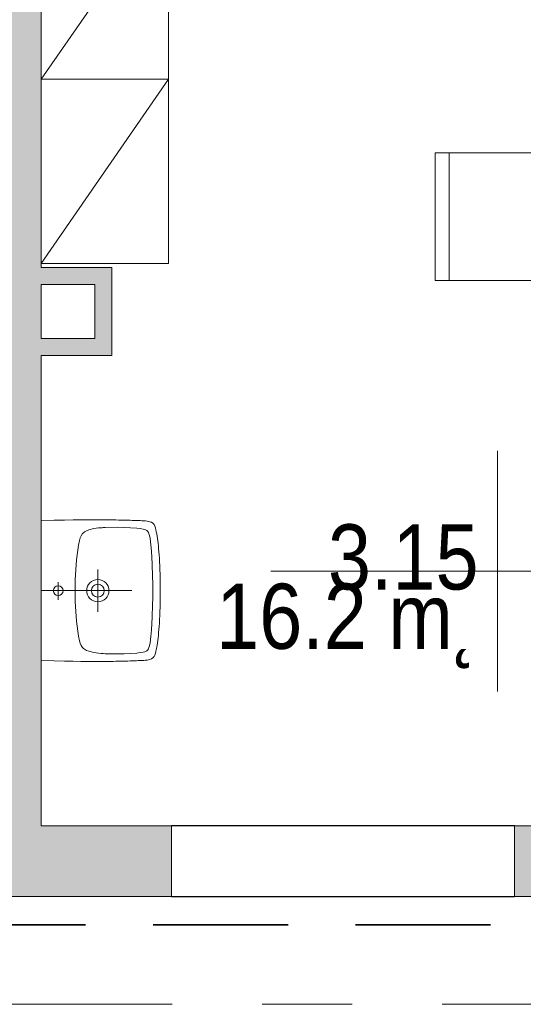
# Model space of a CAD drawing. Header units: centimetres. Extents: x -1737 to 22393, y -8842 to 3838.
# Tile 108 of 167: x -930 to -752, y 3053 to 3401. Entities that reach past the tile are written whole.
import ezdxf

# ---------------------------------------------------------------- set-up
doc = ezdxf.new("R2010")
doc.units = ezdxf.units.CM
doc.linetypes.add('Hidden', pattern=[71.4375, 47.625, -23.8125])
doc.linetypes.add('Oś', pattern=[222.25, 127, -31.75, 31.75, -31.75])
for name, color, linetype, lineweight in [('A-AREA-IDEN', 2, 'Continuous', 13), ('A-DETL', 90, 'Continuous', 9), ('A-WALL', 113, 'Continuous', 13), ('A-WALL-PATT', 111, 'Continuous', 13), ('I-FURN', 30, 'Continuous', 9), ('P-SANR-FIXT', 6, 'Continuous', 9), ('Q-SPCQ', 91, 'Continuous', 9), ('S-GRID', 1, 'Continuous', 13)]:
    doc.layers.add(name, color=color, linetype=linetype, lineweight=lineweight)
doc.styles.add('Arial_7', font='arial.ttf', dxfattribs={"width": 0.85, "height": 23})

# ---------------------------------------------------------------- blocks, each defined once
blk = doc.blocks.new('krzesło - krzesło-823058-3_piętro I __3_90 m_ - stan projektowany')
at = {"layer": 'I-FURN'}
for p, q in [((-22.5, 22.5), (-22.5, -15.5)), ((22.5, 22.5), (-22.5, 22.5)), ((22.5, -15.5), (22.5, 22.5)), ((22.5, 17.5), (-22.5, 17.5)), ((-15.5, -22.5), (15.5, -22.5))]:
    blk.add_line(p, q, dxfattribs=at)
for centre, start, end in [((-15.5, -15.5), 180, 270), ((15.5, -15.5), 270, 0)]:
    blk.add_arc(centre, 7, start, end, dxfattribs=at)
blk = doc.blocks.new('Szafa1 - 45 cm-2258331-3_piętro I __3_90 m_ - stan projektowany')
at = {"layer": 'Q-SPCQ'}
for p, q in [((-20, 57.5), (45, 12.5)), ((-20, 12.5), (-20, 57.5)), ((-20, 57.5), (45, 57.5)), ((45, 57.5), (45, 12.5))]:
    blk.add_line(p, q, dxfattribs=at)
blk = doc.blocks.new('Umywalka koło Nova Pro - Pro 50-1894773-3_piętro I __3_90 m_ - stan projektowany')
at = {"layer": 'P-SANR-FIXT'}
for p, q in [((-11.26, 51.97), (-10.8, 52.34)), ((-10.8, 52.34), (-11.26, 51.97)), ((-10.8, 52.34), (-10.24, 52.61)), ((-10.24, 52.61), (-10.8, 52.34)), ((-10.24, 52.61), (-9.61, 52.82)), ((-9.61, 52.82), (-10.24, 52.61)), ((-9.61, 52.82), (-8.94, 53.01)), ((-8.94, 53.01), (-9.61, 52.82)), ((-8.94, 53.01), (-8.25, 53.14)), ((-8.25, 53.14), (-8.94, 53.01)), ((-8.25, 53.14), (-7.5, 53.3)), ((-7.5, 53.3), (-8.25, 53.14)), ((-7.5, 53.3), (-6.73, 53.41)), ((-6.73, 53.41), (-7.5, 53.3)), ((-6.73, 53.41), (-5.93, 53.54)), ((-5.93, 53.54), (-6.73, 53.41)), ((-5.93, 53.54), (-5.1, 53.65)), ((-5.1, 53.65), (-5.93, 53.54)), ((-5.1, 53.65), (-4.2, 53.75)), ((-4.2, 53.75), (-5.1, 53.65)), ((-4.2, 53.75), (-3.27, 53.86)), ((-3.27, 53.86), (-4.2, 53.75)), ((-3.27, 53.86), (-2.28, 53.94)), ((-2.28, 53.94), (-3.27, 53.86)), ((-2.28, 53.94), (-1.24, 54.02)), ((-1.24, 54.02), (-2.28, 53.94)), ((-1.24, 54.02), (-0.15, 54.13)), ((-0.15, 54.13), (-1.24, 54.02)), ((-0.15, 54.13), (1.05, 54.21)), ((1.05, 54.21), (-0.15, 54.13)), ((1.05, 54.21), (2.3, 54.26)), ((2.3, 54.26), (1.05, 54.21)), ((2.3, 54.26), (3.66, 54.34)), ((3.66, 54.34), (2.3, 54.26)), ((3.66, 54.34), (5.12, 54.39)), ((5.12, 54.39), (3.66, 54.34)), ((5.12, 54.39), (6.72, 54.45)), ((6.72, 54.45), (5.12, 54.39)), ((6.72, 54.45), (8.45, 54.47)), ((8.45, 54.47), (6.72, 54.45)), ((8.45, 54.47), (10.4, 54.5)), ((10.4, 54.5), (8.45, 54.47)), ((10.4, 54.5), (14.63, 54.5)), ((14.63, 54.5), (10.4, 54.5)), ((14.63, 54.5), (16.55, 54.47)), ((16.55, 54.47), (14.63, 54.5)), ((16.55, 54.47), (18.31, 54.45)), ((18.31, 54.45), (16.55, 54.47)), ((18.31, 54.45), (19.88, 54.39)), ((19.88, 54.39), (18.31, 54.45)), ((19.88, 54.39), (21.34, 54.34)), ((21.34, 54.34), (19.88, 54.39)), ((21.34, 54.34), (22.7, 54.26)), ((22.7, 54.26), (21.34, 54.34)), ((22.7, 54.26), (23.98, 54.21)), ((23.98, 54.21), (22.7, 54.26)), ((23.98, 54.21), (25.15, 54.13)), ((25.15, 54.13), (23.98, 54.21)), ((25.15, 54.13), (26.24, 54.02)), ((26.24, 54.02), (25.15, 54.13)), ((26.24, 54.02), (27.31, 53.94)), ((27.31, 53.94), (26.24, 54.02)), ((27.31, 53.94), (28.29, 53.86)), ((28.29, 53.86), (27.31, 53.94)), ((28.29, 53.86), (29.23, 53.75)), ((29.23, 53.75), (28.29, 53.86)), ((29.23, 53.75), (30.1, 53.65)), ((30.1, 53.65), (29.23, 53.75)), ((30.1, 53.65), (30.93, 53.54)), ((30.93, 53.54), (30.1, 53.65)), ((30.93, 53.54), (31.76, 53.41)), ((31.76, 53.41), (30.93, 53.54)), ((31.76, 53.41), (32.5, 53.3)), ((32.5, 53.3), (31.76, 53.41)), ((32.5, 53.3), (33.25, 53.14)), ((33.25, 53.14), (32.5, 53.3)), ((33.25, 53.14), (33.97, 53.01)), ((33.97, 53.01), (33.25, 53.14)), ((33.97, 53.01), (34.63, 52.82)), ((34.63, 52.82), (33.97, 53.01)), ((34.63, 52.82), (35.24, 52.61)), ((35.24, 52.61), (34.63, 52.82)), ((35.24, 52.61), (35.8, 52.34)), ((35.8, 52.34), (35.24, 52.61)), ((35.8, 52.34), (36.28, 51.97)), ((36.28, 51.97), (35.8, 52.34)), ((-12.16, 48.08), (-12.14, 48.72)), ((-12.14, 48.72), (-12.08, 49.31)), ((-12.08, 49.31), (-12, 49.87)), ((-12, 49.87), (-11.92, 50.37)), ((-11.92, 50.37), (-11.82, 50.88)), ((-11.82, 50.88), (-11.71, 51.17)), ((-11.6, 51.46), (-11.79, 50.88)), ((-11.71, 51.17), (-11.6, 51.46)), ((-11.6, 51.46), (-11.26, 51.97)), ((-11.26, 51.97), (-11.6, 51.46)), ((-9.21, 48.53), (-9.05, 49.09)), ((-9.05, 49.09), (-8.86, 49.6)), ((-8.86, 49.6), (-8.7, 49.84)), ((-8.7, 49.84), (-8.51, 50.05)), ((-8.51, 50.05), (-8.03, 50.35)), ((-8.03, 50.35), (-7.53, 50.56)), ((-7.53, 50.56), (-6.97, 50.72)), ((-6.97, 50.72), (-5.88, 50.93)), ((-5.88, 50.93), (-3.64, 51.25)), ((-3.64, 51.25), (-1.4, 51.44)), ((-1.4, 51.44), (3.1, 51.68)), ((3.1, 51.68), (7.6, 51.81)), ((7.6, 51.81), (9.86, 51.89)), ((9.86, 51.89), (11.04, 51.92)), ((11.04, 51.92), (11.7, 51.92)), ((11.7, 51.92), (12.5, 51.94)), ((12.5, 51.94), (13.3, 51.92)), ((13.3, 51.92), (13.99, 51.92)), ((13.99, 51.92), (15.14, 51.89)), ((15.14, 51.89), (17.4, 51.81)), ((17.4, 51.81), (21.9, 51.68)), ((21.9, 51.68), (26.4, 51.44)), ((26.4, 51.44), (28.64, 51.25)), ((28.64, 51.25), (30.88, 50.93)), ((30.88, 50.93), (31.97, 50.72)), ((31.97, 50.72), (32.53, 50.56)), ((32.53, 50.56), (33.06, 50.35)), ((33.06, 50.35), (33.54, 50.05)), ((33.54, 50.05), (33.73, 49.84)), ((33.73, 49.84), (33.86, 49.6)), ((33.86, 49.6), (34.07, 49.09)), ((34.07, 49.09), (34.21, 48.53)), ((36.28, 51.97), (36.6, 51.46)), ((36.6, 51.46), (36.28, 51.97)), ((36.6, 51.46), (36.82, 50.88)), ((36.82, 50.88), (36.92, 50.37)), ((36.92, 50.37), (37.03, 49.87)), ((37.03, 49.87), (37.08, 49.31)), ((37.08, 49.31), (37.14, 48.72)), ((37.14, 48.72), (37.16, 48.08)), ((-12.3, 44.67), (-12.27, 45.39)), ((-12.27, 45.39), (-12.24, 46.11)), ((-12.24, 46.11), (-12.22, 46.78)), ((-12.22, 46.78), (-12.19, 47.44)), ((-12.19, 47.44), (-12.16, 48.08)), ((-9.71, 44.06), (-9.53, 46.32)), ((-9.53, 46.32), (-9.39, 47.44)), ((-9.39, 47.44), (-9.21, 48.53)), ((34.21, 48.53), (34.39, 47.44)), ((34.39, 47.44), (34.53, 46.32)), ((34.53, 46.32), (34.71, 44.06)), ((37.16, 48.08), (37.19, 47.44)), ((37.19, 47.44), (37.22, 46.78)), ((37.22, 46.78), (37.24, 46.11)), ((37.24, 46.11), (37.27, 45.39)), ((37.27, 45.39), (37.3, 44.67)), ((-12.38, 41.56), (-12.35, 42.38)), ((-12.35, 43.15), (-12.32, 43.93)), ((-12.35, 42.38), (-12.35, 43.15)), ((-12.32, 43.93), (-12.3, 44.67)), ((-9.84, 39.56), (-9.79, 41.82)), ((-9.79, 41.82), (-9.71, 44.06)), ((12.5, 12.5), (12.5, 44.5)), ((34.71, 44.06), (34.82, 41.82)), ((34.82, 41.82), (34.84, 39.56)), ((37.3, 44.67), (37.32, 43.93)), ((37.32, 43.93), (37.35, 43.15)), ((37.35, 43.15), (37.35, 42.38)), ((37.35, 42.38), (37.38, 41.56)), ((-12.43, 38.89), (-12.4, 39.8)), ((-12.43, 37.96), (-12.43, 38.89)), ((-12.4, 40.38), (-12.38, 41.56)), ((-12.4, 39.8), (-12.4, 40.38)), ((-9.76, 35.06), (-9.84, 39.56)), ((34.84, 39.56), (34.76, 35.06)), ((37.38, 41.56), (37.4, 40.38)), ((37.4, 40.38), (37.43, 39.8)), ((37.43, 39.8), (37.43, 38.89)), ((37.43, 38.89), (37.46, 37.96)), ((-12.48, 34.31), (-12.46, 35.99)), ((-12.46, 37), (-12.43, 37.96)), ((-12.46, 35.99), (-12.46, 37)), ((-9.74, 34.37), (-9.76, 35.06)), ((34.76, 35.06), (34.74, 34.37)), ((37.46, 37.96), (37.46, 37)), ((37.46, 37), (37.48, 35.99)), ((37.48, 35.99), (37.48, 34.31)), ((-12.51, 30.8), (-12.48, 32.63)), ((-12.48, 32.63), (-12.48, 34.31)), ((-9.71, 34.05), (-9.74, 34.37)), ((-9.69, 33.65), (-9.71, 34.05)), ((-9.61, 32.77), (-9.69, 33.65)), ((-9.37, 31.04), (-9.61, 32.77)), ((20.01, 32.5), (5.01, 32.5)), ((34.63, 32.77), (34.37, 31.04)), ((34.69, 33.65), (34.63, 32.77)), ((34.71, 34.05), (34.69, 33.65)), ((34.74, 34.37), (34.71, 34.05)), ((37.48, 34.31), (37.51, 32.63)), ((37.51, 32.63), (37.51, 28.77)), ((-12.48, 28.77), (-12.51, 30.8)), ((-12.48, 26.48), (-12.48, 28.77)), ((-8.91, 29.36), (-9.37, 31.04)), ((-8.62, 28.53), (-8.91, 29.36)), ((-8.19, 27.76), (-8.62, 28.53)), ((33.62, 28.53), (33.19, 27.76)), ((33.91, 29.36), (33.62, 28.53)), ((34.37, 31.04), (33.91, 29.36)), ((37.51, 28.77), (37.48, 26.48)), ((-12.45, 23.85), (-12.48, 26.48)), ((-7.93, 27.41), (-8.19, 27.76)), ((-7.61, 27.12), (-7.93, 27.41)), ((-6.89, 26.64), (-7.61, 27.12)), ((-6.09, 26.3), (-6.89, 26.64)), ((-5.24, 26.03), (-6.09, 26.3)), ((-3.53, 25.66), (-5.24, 26.03)), ((-1.83, 25.39), (-3.53, 25.66)), ((1.66, 24.99), (-1.83, 25.39)), ((5.15, 24.7), (1.66, 24.99)), ((8.64, 24.56), (5.15, 24.7)), ((10.37, 24.51), (8.64, 24.56)), ((14.63, 24.51), (10.37, 24.51)), ((16.36, 24.56), (14.63, 24.51)), ((19.88, 24.7), (16.36, 24.56)), ((23.34, 24.99), (19.88, 24.7)), ((26.83, 25.39), (23.34, 24.99)), ((28.56, 25.66), (26.83, 25.39)), ((30.26, 26.03), (28.56, 25.66)), ((31.09, 26.3), (30.26, 26.03)), ((31.89, 26.64), (31.09, 26.3)), ((32.61, 27.12), (31.89, 26.64)), ((32.93, 27.41), (32.61, 27.12)), ((33.19, 27.76), (32.93, 27.41)), ((37.48, 26.48), (37.45, 23.85)), ((-12.4, 20.78), (-12.45, 23.85)), ((37.45, 23.85), (37.4, 20.78)), ((-12.32, 17.08), (-12.4, 20.78)), ((15.72, 18.52), (9.46, 18.52)), ((37.4, 20.78), (37.32, 17.08)), ((-12.19, 12.5), (-12.32, 17.08)), ((37.32, 17.08), (37.19, 12.5))]:
    blk.add_line(p, q, dxfattribs=at)
for centre, radius in [((12.51, 32.5), 3.92), ((12.51, 32.5), 2.28), ((12.5, 18.52), 1.72)]:
    blk.add_circle(centre, radius, dxfattribs=at)
blk = doc.blocks.new('METKA_POMIESZCZENIA2 - Rozbudowana - bez ramki-2396678-3_piętro I __3_90 m_ - stan projektowany')
at = {"layer": 'A-AREA-IDEN'}
for p, q in [((0, 0.425), (0, 0)), ((0.0976, 0), (-0.8, 0)), ((-0.8, 0), (0.9, 0)), ((0, 0), (0, -0.425))]:
    blk.add_line(p, q, dxfattribs=at)

msp = doc.modelspace()

# ---------------------------------------------------------------- hatches: boundary and pattern name
at = {"layer": 'A-WALL-PATT'}
for points in [[(-947.62, 3116.33), (-922.62, 3116.33), (-922.62, 3511.33), (-947.62, 3511.33), (-947.62, 3332.02)], [(-903.62, 3307.33), (-903.62, 3313.33), (-922.62, 3313.33), (-922.62, 3307.33), (-921.87, 3307.33)], [(-903.62, 3288.33), (-897.62, 3288.33), (-897.62, 3313.33), (-903.62, 3313.33), (-903.62, 3307.33)], [(-922.62, 3282.33), (-897.62, 3282.33), (-897.62, 3288.33), (-922.62, 3288.33)]]:
    msp.add_hatch(color=9, dxfattribs=at).paths.add_polyline_path(points, flags=0)
h = msp.add_hatch(color=9, dxfattribs=at)
h.paths.add_polyline_path([(-931.71, 3091.33), (-876.62, 3091.33), (-876.62, 3116.33), (-947.62, 3116.33), (-947.62, 3091.33)], flags=0)
h.paths.add_polyline_path([(-544.17, 3091.33), (-484.62, 3091.33), (-484.62, 3116.33), (-629.62, 3116.33), (-629.62, 3091.33)], flags=0)
h.paths.add_polyline_path([(-755.62, 3091.33), (-730.62, 3091.33), (-730.62, 3116.33), (-755.62, 3116.33), (-755.62, 3097.17)], flags=0)
h.paths.add_polyline_path([(-363.62, 3091.33), (-246.62, 3091.33), (-246.62, 3116.33), (-363.62, 3116.33), (-363.62, 3097.17)], flags=0)
h.paths.add_polyline_path([(-155.62, 3091.33), (-44.62, 3091.33), (-44.62, 3103.83), (-31.62, 3103.83), (-31.62, 3116.33), (-155.62, 3116.33), (-155.62, 3097.17)], flags=0)

# ---------------------------------------------------------------- linework, layer by layer
at = {"layer": 'A-DETL', "linetype": 'Hidden', "lineweight": 35}
msp.add_line((-954.56, 3081.33), (-534.56, 3081.33), dxfattribs=at)
at = {"layer": 'A-WALL', "lineweight": 9}
for p, q in [((-922.62, 3313.33), (-922.62, 3511.33)), ((-897.62, 3313.33), (-922.62, 3313.33)), ((-897.62, 3282.33), (-897.62, 3313.33)), ((-922.62, 3288.33), (-922.62, 3307.33)), ((-922.62, 3307.33), (-903.62, 3307.33)), ((-903.62, 3307.33), (-903.62, 3288.33)), ((-903.62, 3288.33), (-922.62, 3288.33)), ((-922.62, 3116.33), (-922.62, 3282.33)), ((-922.62, 3282.33), (-897.62, 3282.33)), ((-876.62, 3116.33), (-922.62, 3116.33)), ((-730.62, 3116.33), (-755.62, 3116.33)), ((-947.62, 3091.33), (-876.62, 3091.33)), ((-755.62, 3091.33), (-730.62, 3091.33))]:
    msp.add_line(p, q, dxfattribs=at)
at = {"layer": 'A-WALL'}
for p, q in [((-876.62, 3091.33), (-876.62, 3116.33)), ((-755.62, 3116.33), (-755.62, 3091.33))]:
    msp.add_line(p, q, dxfattribs=at)
at = {"layer": 'A-WALL', "color": 250, "lineweight": 25}
for p, q in [((-755.62, 3116.33), (-876.62, 3116.33)), ((-876.62, 3091.33), (-755.62, 3091.33))]:
    msp.add_line(p, q, dxfattribs=at)
at = {"layer": 'S-GRID', "linetype": 'Oś'}
msp.add_line((-1225.62, 3053.33), (1897.1, 3053.33), dxfattribs=at)

# ---------------------------------------------------------------- block references
at = {"layer": 'A-AREA-IDEN', "color": 0, "xscale": 99.99999999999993, "yscale": 99.99999999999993, "zscale": 99.99999999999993}
msp.add_blockref('METKA_POMIESZCZENIA2 - Rozbudowana - bez ramki-2396678-3_piętro I __3_90 m_ - stan projektowany', (-761.61, 3206.17), dxfattribs=at)
at = {"layer": 'I-FURN', "rotation": 90.00000000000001}
msp.add_blockref('krzesło - krzesło-823058-3_piętro I __3_90 m_ - stan projektowany', (-761.12, 3331.29), dxfattribs=at)
at = {"layer": 'P-SANR-FIXT', "rotation": 270.0000000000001}
msp.add_blockref('Umywalka koło Nova Pro - Pro 50-1894773-3_piętro I __3_90 m_ - stan projektowany', (-935.12, 3211.83), dxfattribs=at)
at = {"layer": 'Q-SPCQ', "rotation": 270.0000000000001}
for p in [(-935.12, 3424.83), (-935.12, 3359.83)]:
    msp.add_blockref('Szafa1 - 45 cm-2258331-3_piętro I __3_90 m_ - stan projektowany', p, dxfattribs=at)

# ---------------------------------------------------------------- texts
at = {"layer": 'A-AREA-IDEN', "color": 0, "char_height": 23, "line_spacing_factor": 0.936439, "style": 'Arial_7'}
for s, insert, width, attachment_point in [('\\pxqr,t3.69565,7.3913,11.08696,14.78261,18.47826,22.17391,25.86957,29.56522,33.26087,36.95652,40.65217,44.34783,48.04348,51.73913,55.43478,59.13043,62.82609,66.52174,70.21739,73.91304,77.6087,81.30435,85,88.69565,92.3913,96.08696,99.78261,103.47826,107.17391,110.86957,114.56522,118.26087;{3.15}', (-768.26, 3199.39), 52.87, 9), ('\\pt84.99995,169.9999,255.00008,340.00003,424.99998,509.99993,595.00011,680.00006,765.00001,849.99996,934.99991,1020.00009,1105.00004,1189.99999,1274.99994,1359.99989,1445.00007,1530.00002,1614.99997,1699.99992,1785.0001,1870.00005,1955,2039.99995,2124.9999,2210.00008,2295.00003,2379.99998,2464.99993,2550.00011,2635.00006,2720.00001;16.2 m˛', (-768.26, 3201.78), 91.63, 3)]:
    msp.add_mtext(s, dxfattribs=dict(at, insert=insert, width=width, attachment_point=attachment_point))

doc.saveas('drawing.dxf')
